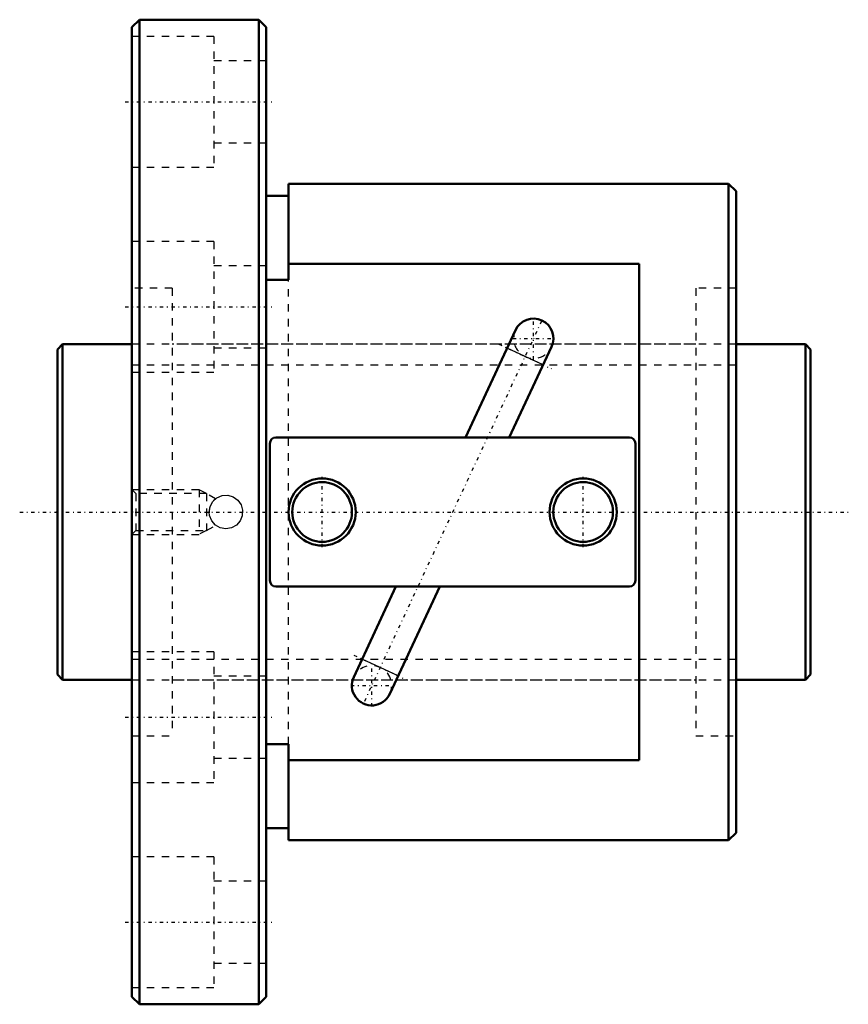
# Model space of a CAD drawing. Header units: millimetres. Extents: x -5 to 106, y -66 to 66.
import ezdxf

# ---------------------------------------------------------------- set-up
doc = ezdxf.new("R2010")
doc.units = ezdxf.units.MM
doc.linetypes.add('Center', pattern=[1.5, 0.45, -0.5, 0.05, -0.5])
doc.linetypes.add('Dashed', pattern=[2, 1, -1])
for name, color, linetype, lineweight in [('2d ConnectionPoints', 7, 'Continuous', 50), ('AM_0', 7, 'Continuous', 50), ('AM_4', 3, 'Continuous', 25), ('AM_5', 3, 'Continuous', 25), ('AM_7', 7, 'Center', 25), ('AM_9', 6, 'Dashed', 25)]:
    doc.layers.add(name, color=color, linetype=linetype, lineweight=lineweight)

# ---------------------------------------------------------------- blocks, each defined once
blk = doc.blocks.new('1_BNF_4510_2_5RR_Nut_0_in_BNF4510V_2_5RRG1_101LC0_000_rev_0')
at = {"layer": 'AM_0'}
for p, q in [((11, 66), (10, 65)), ((27, 66), (11, 66)), ((11, 66), (11, -66)), ((28, 65), (27, 66)), ((27, 66), (27, -66)), ((10, 65), (10, -65)), ((28, 65), (28, -65)), ((31, 44), (31, 31.12)), ((90, 44), (31, 44)), ((91, 43), (90, 44)), ((90, 44), (90, -44)), ((31, 42.4), (28, 42.4)), ((91, 43), (91, -43)), ((78, 33.26), (31, 33.26)), ((78, -33.26), (78, 33.26)), ((31, 31.12), (28, 31.12)), ((61.43, 24.39), (54.72, 10)), ((60.6, 10), (66.26, 22.14)), ((76.7, 10), (29.3, 10)), ((28.5, 9.2), (28.5, -9.2)), ((77.5, -9.2), (77.5, 9.2)), ((29.3, -10), (76.7, -10)), ((45.4, -10), (39.74, -22.14)), ((44.57, -24.39), (51.28, -10)), ((28, -31.12), (31, -31.12)), ((31, -31.12), (31, -44)), ((31, -33.26), (78, -33.26)), ((28, -42.4), (31, -42.4)), ((90, -44), (91, -43)), ((31, -44), (90, -44)), ((10, -65), (11, -66)), ((11, -66), (27, -66)), ((27, -66), (28, -65))]:
    blk.add_line(p, q, dxfattribs=at)
for centre, radius in [((35.5, 0), 4.5), ((35.5, 0), 4), ((70.5, 0), 4.5), ((70.5, 0), 4)]:
    blk.add_circle(centre, radius, dxfattribs=at)
for centre, radius, start, end in [((63.85, 23.26), 2.67, 335, 155), ((29.3, 9.2), 0.8, 90, 180), ((76.7, 9.2), 0.8, 0, 90), ((29.3, -9.2), 0.8, 180, 270), ((76.7, -9.2), 0.8, 270, 360), ((42.15, -23.26), 2.67, 155, 335)]:
    blk.add_arc(centre, radius, start, end, dxfattribs=at)
at = {"layer": 'AM_4'}
for p, q in [((65.14, 19.72), (60.3, 21.97)), ((45.7, -21.97), (40.86, -19.72))]:
    blk.add_line(p, q, dxfattribs=at)
at = {"layer": 'AM_5', "linetype": 'Dashed'}
for p, q in [((10, 3), (19, 3)), ((20, 2.46), (19, 3)), ((19, 3), (19, -3)), ((20, -2.46), (19, -3)), ((10, -3), (19, -3))]:
    blk.add_line(p, q, dxfattribs=at)
at = {"layer": 'AM_7'}
for p, q in [((9.1, 55), (28.9, 55)), ((9.1, 27.5), (28.9, 27.5)), ((64.93, 25.59), (41.07, -25.59)), ((63.85, 20.46), (63.85, 26.06)), ((59.19, 22.49), (66.25, 19.2)), ((61.05, 23.26), (66.65, 23.26)), ((35.5, -4.73), (35.5, 4.73)), ((70.5, -4.73), (70.5, 4.73)), ((39.75, -19.2), (46.81, -22.49)), ((42.15, -26.06), (42.15, -20.46)), ((39.35, -23.26), (44.95, -23.26)), ((9.1, -27.5), (28.9, -27.5)), ((9.1, -55), (28.9, -55))]:
    blk.add_line(p, q, dxfattribs=at)
at = {"layer": 'AM_9'}
for p, q in [((21, 63.75), (10, 63.75)), ((21, 63.75), (21, 46.25)), ((28, 60.5), (21, 60.5)), ((21, 49.5), (28, 49.5)), ((10, 46.25), (21, 46.25)), ((21, 36.25), (10, 36.25)), ((21, 36.25), (21, 18.75)), ((28, 33), (21, 33)), ((31, -31.12), (31, 31.12)), ((15.4, 30), (10, 30)), ((15.4, 30), (15.4, -30)), ((91, 30), (85.6, 30)), ((85.6, 30), (85.6, -30)), ((85.6, 22.5), (15.4, 22.5)), ((21, 22), (28, 22)), ((10, 18.75), (21, 18.75)), ((10.54, 2.46), (10, 3)), ((20, 2.46), (10.54, 2.46)), ((10.54, 2.46), (10.54, -2.46)), ((21.22, 1.78), (20, 2.46)), ((20, 2.46), (20, -2.46)), ((10, -3), (10.54, -2.46)), ((10.54, -2.46), (20, -2.46)), ((20, -2.46), (21.21, -1.78)), ((21, -18.75), (10, -18.75)), ((21, -18.75), (21, -36.25)), ((28, -22), (21, -22)), ((15.4, -22.5), (85.6, -22.5)), ((10, -30), (15.4, -30)), ((85.6, -30), (91, -30)), ((21, -33), (28, -33)), ((10, -36.25), (21, -36.25)), ((21, -46.25), (10, -46.25)), ((21, -46.25), (21, -63.75)), ((28, -49.5), (21, -49.5)), ((21, -60.5), (28, -60.5)), ((10, -63.75), (21, -63.75))]:
    blk.add_line(p, q, dxfattribs=at)
for points in [[(20.35, 0), (20.48, 0.74), (20.84, 1.4), (21.4, 1.9), (22.1, 2.19), (22.86, 2.24), (23.58, 2.03), (24.19, 1.59), (24.63, 0.97), (24.84, 0.25), (24.79, -0.5), (24.5, -1.2), (24, -1.76), (23.34, -2.13), (22.59, -2.25), (21.85, -2.12), (21.19, -1.76), (20.69, -1.19), (20.4, -0.49), (20.35, 0)], [(21.22, 1.78), (21.15, 1.72), (21.09, 1.67)]]:
    blk.add_lwpolyline(points, dxfattribs=at)
for centre, radius, start, end in [((63.85, 23.26), 2.67, 155, 335), ((22.6, 0), 2.25, 132.1656, 141.1437), ((22.6, 0), 2.25, 161.703, 182.9147), ((22.6, 0), 2.25, 221.9465, 227.8344), ((42.15, -23.26), 2.67, 335, 155)]:
    blk.add_arc(centre, radius, start, end, dxfattribs=at)
blk = doc.blocks.new('2_BNF_4510_2_5RR000_Shaft_0_in_BNF4510V_2_5RRG1_101LC0_000_rev_0')
at = {"layer": 'AM_0'}
for p, q in [((0.7, 22.5), (0, 21.8)), ((10, 22.5), (0.7, 22.5)), ((0.7, 22.5), (0.7, -22.5)), ((100.3, 22.5), (91, 22.5)), ((101, 21.8), (100.3, 22.5)), ((100.3, 22.5), (100.3, -22.5)), ((0, 21.8), (0, -21.8)), ((101, 21.8), (101, -21.8)), ((0, -21.8), (0.7, -22.5)), ((100.3, -22.5), (101, -21.8)), ((0.7, -22.5), (10, -22.5)), ((91, -22.5), (100.3, -22.5))]:
    blk.add_line(p, q, dxfattribs=at)
at = {"layer": 'AM_5', "linetype": 'Dashed'}
for p, q in [((10, 19.7395), (91, 19.7395)), ((10, -19.7395), (91, -19.7395))]:
    blk.add_line(p, q, dxfattribs=at)
at = {"layer": 'AM_7'}
blk.add_line((-5.05, 0), (106.05, 0), dxfattribs=at)
at = {"layer": 'AM_9'}
for p, q in [((91, 22.5), (10, 22.5)), ((10, -22.5), (91, -22.5))]:
    blk.add_line(p, q, dxfattribs=at)

msp = doc.modelspace()

# ---------------------------------------------------------------- linework, layer by layer
at = {"layer": '2d ConnectionPoints'}
for p in [(0, 0), (10, 0)]:
    msp.add_point(p, dxfattribs=at)

# ---------------------------------------------------------------- block references
for name in ['1_BNF_4510_2_5RR_Nut_0_in_BNF4510V_2_5RRG1_101LC0_000_rev_0', '2_BNF_4510_2_5RR000_Shaft_0_in_BNF4510V_2_5RRG1_101LC0_000_rev_0']:
    msp.add_blockref(name, (0, 0))

doc.saveas('drawing.dxf')
